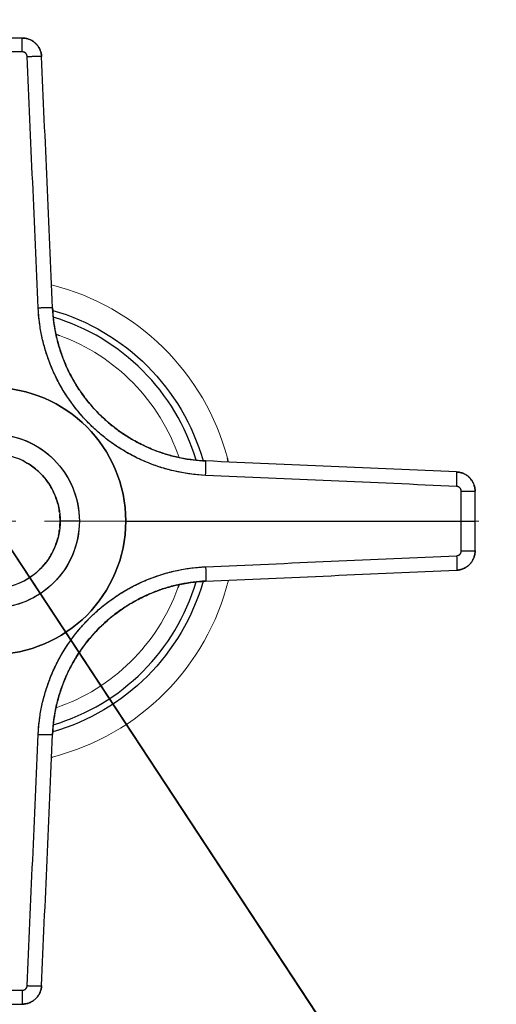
# Model space of a CAD drawing. Header units: millimetres. Extents: x 18 to 610, y -123 to 280.
# Tile 60 of 87: x 452 to 477, y -52 to -1. Entities that reach past the tile are written whole.
import ezdxf

# ---------------------------------------------------------------- set-up
doc = ezdxf.new("R2010")
doc.units = ezdxf.units.MM
doc.linetypes.add('CENTER', pattern=[8, 4.5, -1.5, 0.5, -1.5])
doc.linetypes.add('SOLID', pattern=[0])
doc.styles.add('Arial', font='Arial.ttf', dxfattribs={"height": 5})
doc.dimstyles.get("Standard").update_dxf_attribs({"dimtxt": 5, "dimasz": 5, "dimexe": 0.18, "dimexo": 0.0625, "dimgap": 0.09, "dimtad": 0, "dimtih": 1, "dimtoh": 1, "dimdec": 4, "dimzin": 0, "dimdsep": 46, "dimtxsty": 'Arial', "dimcen": 0.09, "dimadec": 0, "dimazin": 0, "dimtfac": 1, "dimtdec": 4, "dimtofl": 0, "dimtmove": 0, "dimatfit": 3, "dimfxl": 0, "dimtolj": 1, "dimtzin": 0, "dimarcsym": 0})

# ---------------------------------------------------------------- blocks, each defined once
blk = doc.blocks.new('*D6')
at = {"color": 0, "lineweight": -2}
for p, q in [((486.476, -81.347), (396.595, 55.183)), ((414.899, 27.379), (483.727, -77.171))]:
    blk.add_line(p, q, dxfattribs=at)
at = {"color": 0}
blk.add_solid([(483.031, -77.629), (484.423, -76.712), (486.476, -81.347)], dxfattribs=at)
at = {"layer": 'Defpoints', "color": 0}
for p in [(414.899, 27.379), (486.476, -81.347)]:
    blk.add_point(p, dxfattribs=at)
at = {"color": 0, "lineweight": 9, "insert": (408.419, 46.661), "char_height": 5, "attachment_point": 5, "rotation": 303.3581, "style": 'Arial'}
blk.add_mtext('\\A1;Ø130.2', dxfattribs=at)
blk = doc.blocks.new('BlockOfCenters_3', base_point=(450.688, -26.984))
at = {"color": 6, "linetype": 'CENTER', "lineweight": 9}
blk.add_lwpolyline([(529.888, -26.984), (371.488, -26.984)], dxfattribs=at)
blk = doc.blocks.new('BlockOfViews_4')
at = {"linetype": 'SOLID', "lineweight": 30}
blk.add_line((457.588, -26.984, 75.451), (474.97, -26.984, 74.692), dxfattribs=at)
for centre, radius, start, end in [((450.688, -26.984, -6.25), 65.4, 15.07441, 348.97592), ((450.688, -26.984, 11.75), 65.086, 15.14938, 348.92124), ((450.688, -26.984, 11.75), 45.553, 13.7041, 175.5936), ((450.688, -26.984, 11.75), 45.519, 13.687, 175.5901), ((450.688, -26.984, 65.657), 11.007, 16.6172, 73.3828), ((450.688, -26.984, 75.451), 6.9, 0.001, 179.999), ((450.688, -26.984, 74.451), 3.5, 60.5681, 66.1841), ((450.688, -26.984, 25.518), 12.6, 14.0452, 15), ((450.688, -26.984, 74.451), 3.5, 47.4507, 59.1384), ((450.688, -26.984, 74.451), 3.5, 40.4066, 46.0535), ((450.688, -26.984, 74.451), 3.5, 34.1472, 39.1619), ((450.688, -26.984, 74.451), 3.5, 27.3985, 33.01), ((450.688, -26.984, 74.451), 3.5, 14.16, 25.9174), ((450.688, -26.984, 74.451), 3.5, 7.2266, 12.8842), ((450.688, -26.984, 75.451), 6.9, 180.001, 359.999), ((450.688, -26.984, 74.451), 3.5, 0, 5.9132), ((450.688, -26.984, 74.451), 3.5, 354.0862, 0), ((450.688, -26.984, 74.451), 3.5, 347.1178, 352.775), ((450.688, -26.984, 74.451), 3.5, 334.0849, 345.8405), ((450.688, -26.984, 74.451), 3.5, 320.8344, 325.8478), ((450.688, -26.984, 74.451), 3.5, 326.9964, 332.6056), ((450.688, -26.984, 74.451), 3.5, 313.9524, 319.6007), ((450.688, -26.984, 74.451), 3.5, 293.8253, 299.4408), ((450.688, -26.984, 74.451), 3.5, 300.863, 312.5531), ((450.688, -26.984, 11.75), 45.553, 184.4064, 346.2959), ((450.688, -26.984, 11.75), 45.519, 184.4099, 346.313), ((450.688, -26.984, 65.657), 11.007, 286.6172, 343.3828), ((450.688, -26.984, 25.518), 12.6, 284.0456, 284.2857)]:
    blk.add_arc(centre, radius, start, end, dxfattribs=at)
at = {"color": 196, "linetype": 'SOLID', "lineweight": 9}
for start, end in [(15, 75.9544), (284.2857, 345.9548)]:
    blk.add_arc((450.688, -26.984, 25.518), 12.6, start, end, dxfattribs=at)
at = {"linetype": 'SOLID', "lineweight": 30, "extrusion": (0, 0, -1)}
for centre, radius, start, end in [((-450.688, -26.984, -26.984), 11.344, 105.9559, 164.0446), ((-450.688, -26.984, -66.45), 10.207, 108.7945, 109.8305), ((-450.688, -26.984, -75.451), 4.5, 0.001, 179.999), ((-450.688, -26.984, -75.451), 4.5, 180.001, 359.999), ((-450.688, -26.984, -26.984), 11.344, 195.9554, 254.0441), ((-450.688, -26.984, -66.45), 10.207, 198.7945, 199.8305)]:
    blk.add_arc(centre, radius, start, end, dxfattribs=at)
at = {"color": 196, "linetype": 'SOLID', "lineweight": 9, "extrusion": (0, 0, -1)}
for start, end in [(109.8305, 161.2055), (199.8305, 251.2055)]:
    blk.add_arc((-450.688, -26.984, -66.45), 10.207, start, end, dxfattribs=at)
at = {"linetype": 'SOLID', "lineweight": 30, "extrusion": (0, -1.75195e-15, -1)}
blk.add_arc((-450.688, -26.984, -75.451), 6.9, 0, 180, dxfattribs=at)
at = {"linetype": 'SOLID', "lineweight": 30, "extrusion": (0, 1.75195e-15, -1)}
blk.add_arc((-450.688, -26.984, -75.451), 6.9, 180, 0, dxfattribs=at)
at = {"linetype": 'SOLID', "lineweight": 30}
for points, degree in [([(452.23, -1.984, 73.94), (450.688, -1.984, 73.945), (449.145, -1.984, 73.94)], 2), ([(452.232, -2.701, 74.69), (450.688, -2.701, 74.694), (449.143, -2.701, 74.69)], 2), ([(446.188, -26.984, 75.451), (446.188, -26.395, 75.451), (446.422, -25.217, 75.451), (447.423, -23.719, 75.451), (448.921, -22.719, 75.451), (450.688, -22.367, 75.451), (452.454, -22.719, 75.451), (453.952, -23.719, 75.451), (454.953, -25.217, 75.451), (455.188, -26.395, 75.451), (455.188, -26.984, 75.451)], 3), ([(447.188, -26.984, 74.451), (447.188, -26.526, 74.451), (447.37, -25.61, 74.451), (448.148, -24.445, 74.451), (449.313, -23.666, 74.451), (450.688, -23.393, 74.451), (452.062, -23.666, 74.451), (453.227, -24.445, 74.451), (454.005, -25.61, 74.451), (454.188, -26.526, 74.451), (454.188, -26.984, 74.451)], 3), ([(474.97, -26.984, 74.692), (474.97, -26.211, 74.692), (474.97, -25.439, 74.69)], 2), ([(475.688, -26.984, 73.943), (475.688, -26.213, 73.943), (475.688, -25.441, 73.94)], 2), ([(455.188, -26.984, 75.451), (455.188, -27.573, 75.451), (454.953, -28.751, 75.451), (453.952, -30.248, 75.451), (452.454, -31.249, 75.451), (450.688, -31.601, 75.451), (448.921, -31.249, 75.451), (447.423, -30.248, 75.451), (446.422, -28.751, 75.451), (446.188, -27.573, 75.451), (446.188, -26.984, 75.451)], 3), ([(454.188, -26.984, 74.451), (454.188, -27.442, 74.451), (454.005, -28.358, 74.451), (453.227, -29.523, 74.451), (452.062, -30.301, 74.451), (450.688, -30.575, 74.451), (449.313, -30.301, 74.451), (448.148, -29.523, 74.451), (447.37, -28.358, 74.451), (447.188, -27.442, 74.451), (447.188, -26.984, 74.451)], 3), ([(455.188, -26.984, 75.451), (454.188, -26.984, 74.451)], 1), ([(455.188, -26.984, 75.451), (454.188, -26.984, 74.451)], 1), ([(474.97, -28.529, 74.69), (474.97, -27.756, 74.692), (474.97, -26.984, 74.692)], 2), ([(475.688, -28.527, 73.94), (475.688, -27.755, 73.943), (475.688, -26.984, 73.943)], 2), ([(449.143, -51.267, 74.69), (450.688, -51.267, 74.694), (452.232, -51.267, 74.69)], 2), ([(449.145, -51.984, 73.94), (450.688, -51.984, 73.945), (452.23, -51.984, 73.94)], 2)]:
    blk.add_open_spline(points, degree=degree, dxfattribs=at)
for points, knots in [([(452.23, -1.984, 73.94), (452.257, -1.984, 73.94), (452.284, -1.985, 73.94), (452.337, -1.989, 73.94), (452.364, -1.993, 73.94), (452.417, -2.001, 73.94), (452.443, -2.006, 73.941), (452.496, -2.019, 73.941), (452.521, -2.027, 73.941), (452.572, -2.044, 73.941), (452.597, -2.053, 73.941), (452.647, -2.074, 73.941), (452.671, -2.086, 73.941), (452.718, -2.111, 73.941), (452.742, -2.124, 73.942), (452.787, -2.153, 73.942), (452.809, -2.168, 73.942), (452.852, -2.2, 73.942), (452.873, -2.217, 73.943), (452.913, -2.253, 73.943), (452.932, -2.271, 73.943), (452.97, -2.31, 73.943), (452.987, -2.33, 73.944), (453.021, -2.371, 73.944), (453.037, -2.393, 73.944), (453.068, -2.437, 73.945), (453.082, -2.459, 73.945), (453.109, -2.506, 73.945), (453.122, -2.53, 73.946), (453.145, -2.578, 73.946), (453.155, -2.602, 73.946), (453.174, -2.652, 73.947), (453.183, -2.678, 73.947), (453.198, -2.729, 73.948), (453.204, -2.755, 73.948), (453.215, -2.808, 73.949), (453.219, -2.834, 73.949), (453.226, -2.887, 73.95), (453.228, -2.914, 73.95), (453.229, -2.94, 73.95)], [0, 0, 0, 0, 0.080504, 0.080504, 0.161008, 0.161008, 0.241512, 0.241512, 0.322016, 0.322016, 0.40252, 0.40252, 0.483024, 0.483024, 0.563528, 0.563528, 0.644032, 0.644032, 0.724536, 0.724536, 0.805039, 0.805039, 0.885543, 0.885543, 0.966047, 0.966047, 1.046551, 1.046551, 1.127055, 1.127055, 1.207559, 1.207559, 1.288063, 1.288063, 1.368567, 1.368567, 1.449071, 1.449071, 1.529575, 1.529575, 1.529575, 1.529575]), ([(453.229, -2.94, 73.95), (453.227, -2.877, 73.949), (453.213, -2.782, 73.948), (453.178, -2.66, 73.947), (453.143, -2.571, 73.946), (453.099, -2.486, 73.945), (453.048, -2.405, 73.944), (452.989, -2.33, 73.944), (452.923, -2.261, 73.943), (452.851, -2.198, 73.942), (452.773, -2.142, 73.942), (452.691, -2.094, 73.941), (452.604, -2.055, 73.941), (452.513, -2.023, 73.941), (452.389, -1.993, 73.94), (452.294, -1.984, 73.94), (452.23, -1.984, 73.94)], [0, 0, 0, 0, 0.128935, 0.193358, 0.257756, 0.322129, 0.386482, 0.450816, 0.515132, 0.57944, 0.643736, 0.708021, 0.772299, 0.836571, 0.900838, 1.029368, 1.029368, 1.029368, 1.029368]), ([(452.232, -2.701, 74.69), (452.178, -2.701, 74.69), (452.124, -2.701, 74.69), (452.016, -2.701, 74.69), (451.961, -2.701, 74.69), (451.853, -2.701, 74.691), (451.799, -2.701, 74.691), (451.69, -2.701, 74.691), (451.636, -2.701, 74.691), (451.528, -2.701, 74.691), (451.474, -2.701, 74.691), (451.365, -2.701, 74.691), (451.311, -2.701, 74.692), (451.203, -2.701, 74.692), (451.148, -2.701, 74.692), (451.04, -2.701, 74.692), (450.986, -2.701, 74.692), (450.877, -2.701, 74.692), (450.823, -2.701, 74.692), (450.715, -2.701, 74.692), (450.661, -2.701, 74.692), (450.552, -2.701, 74.692), (450.498, -2.701, 74.692), (450.389, -2.701, 74.692), (450.335, -2.701, 74.692), (450.227, -2.701, 74.692), (450.173, -2.701, 74.692), (450.064, -2.701, 74.692), (450.01, -2.701, 74.691), (449.902, -2.701, 74.691), (449.847, -2.701, 74.691), (449.739, -2.701, 74.691), (449.685, -2.701, 74.691), (449.576, -2.701, 74.691), (449.522, -2.701, 74.691), (449.414, -2.701, 74.69), (449.36, -2.701, 74.69), (449.251, -2.701, 74.69), (449.197, -2.701, 74.69), (449.143, -2.701, 74.69)], [0, 0, 0, 0, 0.0122874, 0.0122874, 0.0245748, 0.0245748, 0.0368623, 0.0368623, 0.0491497, 0.0491497, 0.0614371, 0.0614371, 0.0737245, 0.0737245, 0.0860119, 0.0860119, 0.0982994, 0.0982994, 0.1105868, 0.1105868, 0.1228742, 0.1228742, 0.1351616, 0.1351616, 0.147449, 0.147449, 0.1597365, 0.1597365, 0.1720239, 0.1720239, 0.1843113, 0.1843113, 0.1965987, 0.1965987, 0.2088861, 0.2088861, 0.2211735, 0.2211735, 0.233461, 0.233461, 0.233461, 0.233461]), ([(452.483, -2.94, 74.699), (452.482, -2.934, 74.699), (452.482, -2.927, 74.699), (452.48, -2.914, 74.698), (452.479, -2.907, 74.698), (452.476, -2.894, 74.697), (452.474, -2.888, 74.697), (452.471, -2.875, 74.697), (452.469, -2.868, 74.696), (452.464, -2.856, 74.696), (452.461, -2.85, 74.696), (452.455, -2.838, 74.695), (452.452, -2.832, 74.695), (452.446, -2.82, 74.694), (452.442, -2.815, 74.694), (452.434, -2.804, 74.694), (452.43, -2.798, 74.693), (452.422, -2.788, 74.693), (452.417, -2.783, 74.693), (452.408, -2.773, 74.692), (452.403, -2.768, 74.692), (452.393, -2.76, 74.692), (452.388, -2.755, 74.692), (452.377, -2.747, 74.691), (452.372, -2.744, 74.691), (452.36, -2.736, 74.691), (452.355, -2.733, 74.691), (452.343, -2.727, 74.691), (452.337, -2.724, 74.69), (452.324, -2.719, 74.69), (452.318, -2.716, 74.69), (452.305, -2.712, 74.69), (452.299, -2.71, 74.69), (452.286, -2.707, 74.69), (452.279, -2.706, 74.69), (452.266, -2.703, 74.69), (452.259, -2.703, 74.69), (452.246, -2.702, 74.69), (452.239, -2.701, 74.69), (452.232, -2.701, 74.69)], [0, 0, 0, 0, 0.019912, 0.019912, 0.0398239, 0.0398239, 0.0597359, 0.0597359, 0.0796479, 0.0796479, 0.0995599, 0.0995599, 0.1194718, 0.1194718, 0.1393838, 0.1393838, 0.1592958, 0.1592958, 0.1792077, 0.1792077, 0.1991197, 0.1991197, 0.2190317, 0.2190317, 0.2389437, 0.2389437, 0.2588556, 0.2588556, 0.2787676, 0.2787676, 0.2986796, 0.2986796, 0.3185915, 0.3185915, 0.3385035, 0.3385035, 0.3584155, 0.3584155, 0.3783275, 0.3783275, 0.3783275, 0.3783275]), ([(452.483, -2.94, 74.699), (452.482, -2.924, 74.699), (452.478, -2.901, 74.698), (452.47, -2.87, 74.696), (452.461, -2.848, 74.695), (452.45, -2.827, 74.695), (452.437, -2.807, 74.694), (452.422, -2.788, 74.693), (452.406, -2.77, 74.692), (452.388, -2.755, 74.692), (452.368, -2.741, 74.691), (452.348, -2.729, 74.691), (452.326, -2.719, 74.69), (452.303, -2.711, 74.69), (452.272, -2.704, 74.69), (452.248, -2.701, 74.69), (452.232, -2.701, 74.69)], [0, 0, 0, 0, 0.128935, 0.193358, 0.257756, 0.322129, 0.386482, 0.450816, 0.515132, 0.57944, 0.643736, 0.708021, 0.772299, 0.836571, 0.900838, 1.029368, 1.029368, 1.029368, 1.029368]), ([(453.055, -15.945, 75.259), (452.959, -13.777, 75.167), (452.768, -9.442, 74.981), (452.577, -5.108, 74.793), (452.483, -2.94, 74.699)], [0, 0, 0, 0, 6.514585, 13.028925, 13.028925, 13.028925, 13.028925]), ([(453.797, -15.944, 74.51), (453.703, -13.777, 74.418), (453.513, -9.442, 74.232), (453.324, -5.108, 74.044), (453.229, -2.94, 73.95)], [0, 0, 0, 0, 6.514585, 13.028925, 13.028925, 13.028925, 13.028925]), ([(461.726, -24.617, 75.259), (461.491, -24.606, 75.269), (461.255, -24.587, 75.279), (460.787, -24.529, 75.298), (460.554, -24.491, 75.308), (460.092, -24.397, 75.326), (459.862, -24.341, 75.335), (459.41, -24.21, 75.352), (459.186, -24.136, 75.361), (458.744, -23.971, 75.377), (458.526, -23.879, 75.384), (458.099, -23.68, 75.398), (457.889, -23.572, 75.404), (457.478, -23.34, 75.416), (457.276, -23.216, 75.421), (456.884, -22.952, 75.429), (456.693, -22.812, 75.433), (456.322, -22.518, 75.438), (456.143, -22.365, 75.44), (455.795, -22.044, 75.442), (455.628, -21.876, 75.442), (455.306, -21.529, 75.44), (455.152, -21.349, 75.438), (454.859, -20.978, 75.433), (454.719, -20.787, 75.429), (454.456, -20.395, 75.421), (454.331, -20.194, 75.416), (454.099, -19.783, 75.404), (453.992, -19.573, 75.398), (453.792, -19.145, 75.384), (453.7, -18.927, 75.377), (453.535, -18.485, 75.361), (453.461, -18.262, 75.352), (453.331, -17.809, 75.335), (453.275, -17.58, 75.326), (453.18, -17.118, 75.308), (453.142, -16.885, 75.298), (453.085, -16.416, 75.279), (453.065, -16.181, 75.269), (453.055, -15.945, 75.259)], [0, 0, 0, 0, 0.685109, 0.685109, 1.370217, 1.370217, 2.055326, 2.055326, 2.740435, 2.740435, 3.425543, 3.425543, 4.110652, 4.110652, 4.795761, 4.795761, 5.480869, 5.480869, 6.165978, 6.165978, 6.851087, 6.851087, 7.536196, 7.536196, 8.221304, 8.221304, 8.906413, 8.906413, 9.591522, 9.591522, 10.27663, 10.27663, 10.961739, 10.961739, 11.646848, 11.646848, 12.331956, 12.331956, 13.017065, 13.017065, 13.017065, 13.017065]), ([(461.726, -24.617, 75.259), (461.168, -24.592, 75.283), (460.333, -24.477, 75.317), (459.255, -24.17, 75.359), (458.47, -23.866, 75.386), (457.717, -23.49, 75.41), (456.762, -22.898, 75.434), (455.676, -21.995, 75.447), (454.774, -20.909, 75.434), (454.182, -19.955, 75.41), (453.806, -19.201, 75.386), (453.501, -18.417, 75.359), (453.195, -17.339, 75.317), (453.079, -16.504, 75.283), (453.055, -15.945, 75.259)], [0, 0, 0, 0, 1.600006, 2.400337, 3.200989, 4.00207, 4.803581, 6.40589, 8.008198, 8.80971, 9.61079, 10.411442, 11.211774, 12.811779, 12.811779, 12.811779, 12.811779]), ([(453.797, -15.944, 74.51), (453.807, -16.16, 74.52), (453.824, -16.376, 74.53), (453.877, -16.805, 74.549), (453.912, -17.018, 74.558), (453.997, -17.442, 74.577), (454.049, -17.652, 74.586), (454.167, -18.068, 74.603), (454.235, -18.273, 74.612), (454.385, -18.678, 74.627), (454.468, -18.878, 74.635), (454.65, -19.269, 74.649), (454.749, -19.462, 74.655), (454.96, -19.838, 74.666), (455.073, -20.022, 74.671), (455.314, -20.381, 74.68), (455.441, -20.556, 74.683), (455.709, -20.895, 74.689), (455.849, -21.059, 74.691), (456.142, -21.376, 74.693), (456.295, -21.529, 74.693), (456.612, -21.823, 74.691), (456.777, -21.963, 74.689), (457.116, -22.231, 74.683), (457.29, -22.358, 74.68), (457.649, -22.598, 74.671), (457.833, -22.711, 74.666), (458.21, -22.923, 74.655), (458.402, -23.021, 74.649), (458.794, -23.203, 74.635), (458.993, -23.286, 74.627), (459.398, -23.437, 74.612), (459.604, -23.504, 74.603), (460.019, -23.623, 74.586), (460.229, -23.674, 74.577), (460.653, -23.76, 74.558), (460.867, -23.795, 74.549), (461.296, -23.847, 74.53), (461.511, -23.865, 74.52), (461.727, -23.874, 74.51)], [0, 0, 0, 0, 0.08364, 0.08364, 0.16728, 0.16728, 0.250921, 0.250921, 0.334561, 0.334561, 0.418201, 0.418201, 0.501841, 0.501841, 0.585481, 0.585481, 0.669121, 0.669121, 0.752762, 0.752762, 0.836402, 0.836402, 0.920042, 0.920042, 1.003682, 1.003682, 1.087322, 1.087322, 1.170962, 1.170962, 1.254603, 1.254603, 1.338243, 1.338243, 1.421883, 1.421883, 1.505523, 1.505523, 1.589163, 1.589163, 1.589163, 1.589163]), ([(461.727, -23.874, 74.51), (461.215, -23.852, 74.533), (460.449, -23.747, 74.568), (459.461, -23.468, 74.609), (458.742, -23.191, 74.637), (458.052, -22.848, 74.661), (457.179, -22.308, 74.685), (456.186, -21.485, 74.698), (455.363, -20.493, 74.685), (454.824, -19.619, 74.661), (454.481, -18.929, 74.637), (454.204, -18.21, 74.609), (453.925, -17.222, 74.568), (453.82, -16.457, 74.533), (453.797, -15.944, 74.51)], [0, 0, 0, 0, 1.600006, 2.400337, 3.200989, 4.00207, 4.803581, 6.40589, 8.008198, 8.80971, 9.61079, 10.411442, 11.211774, 12.811779, 12.811779, 12.811779, 12.811779]), ([(474.731, -24.442, 73.95), (472.564, -24.347, 74.044), (468.229, -24.158, 74.232), (463.895, -23.969, 74.418), (461.727, -23.874, 74.51)], [0, 0, 0, 0, 6.51434, 13.028925, 13.028925, 13.028925, 13.028925]), ([(474.731, -24.442, 73.95), (474.758, -24.443, 73.95), (474.785, -24.446, 73.95), (474.838, -24.452, 73.949), (474.864, -24.456, 73.949), (474.916, -24.467, 73.948), (474.942, -24.474, 73.948), (474.994, -24.489, 73.947), (475.019, -24.497, 73.947), (475.069, -24.516, 73.946), (475.094, -24.527, 73.946), (475.142, -24.55, 73.946), (475.166, -24.562, 73.945), (475.212, -24.589, 73.945), (475.235, -24.604, 73.945), (475.279, -24.634, 73.944), (475.3, -24.65, 73.944), (475.342, -24.684, 73.944), (475.362, -24.702, 73.943), (475.4, -24.739, 73.943), (475.419, -24.758, 73.943), (475.454, -24.799, 73.943), (475.471, -24.819, 73.942), (475.503, -24.862, 73.942), (475.519, -24.884, 73.942), (475.547, -24.93, 73.942), (475.561, -24.953, 73.941), (475.586, -25.001, 73.941), (475.597, -25.025, 73.941), (475.618, -25.074, 73.941), (475.628, -25.099, 73.941), (475.645, -25.15, 73.941), (475.652, -25.176, 73.941), (475.665, -25.228, 73.941), (475.67, -25.254, 73.94), (475.679, -25.307, 73.94), (475.682, -25.334, 73.94), (475.687, -25.387, 73.94), (475.688, -25.414, 73.94), (475.688, -25.441, 73.94)], [0, 0, 0, 0, 0.080133, 0.080133, 0.160266, 0.160266, 0.240399, 0.240399, 0.320532, 0.320532, 0.400665, 0.400665, 0.480798, 0.480798, 0.560931, 0.560931, 0.641064, 0.641064, 0.721196, 0.721196, 0.801329, 0.801329, 0.881462, 0.881462, 0.961595, 0.961595, 1.041728, 1.041728, 1.121861, 1.121861, 1.201994, 1.201994, 1.282127, 1.282127, 1.36226, 1.36226, 1.442393, 1.442393, 1.522526, 1.522526, 1.522526, 1.522526]), ([(475.688, -25.441, 73.94), (475.688, -25.378, 73.94), (475.678, -25.282, 73.94), (475.648, -25.158, 73.941), (475.617, -25.068, 73.941), (475.577, -24.981, 73.941), (475.529, -24.898, 73.942), (475.474, -24.821, 73.942), (475.411, -24.748, 73.943), (475.342, -24.683, 73.944), (475.266, -24.624, 73.944), (475.186, -24.572, 73.945), (475.101, -24.529, 73.946), (475.012, -24.494, 73.947), (474.89, -24.458, 73.948), (474.795, -24.445, 73.949), (474.731, -24.442, 73.95)], [0, 0, 0, 0, 0.12853, 0.192797, 0.257069, 0.321347, 0.385632, 0.449928, 0.514236, 0.578552, 0.642886, 0.707239, 0.771612, 0.83601, 0.900433, 1.029368, 1.029368, 1.029368, 1.029368]), ([(474.731, -25.189, 74.699), (472.564, -25.094, 74.793), (468.229, -24.904, 74.981), (463.894, -24.713, 75.167), (461.726, -24.617, 75.259)], [0, 0, 0, 0, 6.51434, 13.028925, 13.028925, 13.028925, 13.028925]), ([(474.97, -25.439, 74.69), (474.97, -25.432, 74.69), (474.97, -25.426, 74.69), (474.969, -25.412, 74.69), (474.968, -25.406, 74.69), (474.966, -25.392, 74.69), (474.964, -25.386, 74.69), (474.961, -25.373, 74.69), (474.959, -25.366, 74.69), (474.955, -25.354, 74.69), (474.953, -25.347, 74.69), (474.947, -25.335, 74.69), (474.945, -25.329, 74.691), (474.938, -25.317, 74.691), (474.935, -25.311, 74.691), (474.928, -25.3, 74.691), (474.924, -25.294, 74.691), (474.916, -25.283, 74.692), (474.912, -25.278, 74.692), (474.903, -25.268, 74.692), (474.898, -25.263, 74.692), (474.889, -25.254, 74.693), (474.884, -25.25, 74.693), (474.873, -25.241, 74.693), (474.868, -25.237, 74.694), (474.857, -25.23, 74.694), (474.851, -25.226, 74.694), (474.84, -25.219, 74.695), (474.834, -25.216, 74.695), (474.822, -25.21, 74.696), (474.815, -25.208, 74.696), (474.803, -25.203, 74.696), (474.797, -25.201, 74.697), (474.784, -25.197, 74.697), (474.777, -25.195, 74.697), (474.764, -25.193, 74.698), (474.758, -25.192, 74.698), (474.744, -25.19, 74.699), (474.738, -25.189, 74.699), (474.731, -25.189, 74.699)], [0, 0, 0, 0, 0.00152552, 0.00152552, 0.00305104, 0.00305104, 0.00457656, 0.00457656, 0.00610209, 0.00610209, 0.00762761, 0.00762761, 0.00915313, 0.00915313, 0.01067865, 0.01067865, 0.01220417, 0.01220417, 0.01372969, 0.01372969, 0.01525521, 0.01525521, 0.01678074, 0.01678074, 0.01830626, 0.01830626, 0.01983178, 0.01983178, 0.0213573, 0.0213573, 0.02288282, 0.02288282, 0.02440834, 0.02440834, 0.02593386, 0.02593386, 0.02745939, 0.02745939, 0.02898491, 0.02898491, 0.02898491, 0.02898491]), ([(474.97, -25.439, 74.69), (474.97, -25.423, 74.69), (474.968, -25.399, 74.69), (474.96, -25.368, 74.69), (474.953, -25.346, 74.69), (474.943, -25.324, 74.691), (474.931, -25.303, 74.691), (474.917, -25.284, 74.692), (474.901, -25.266, 74.692), (474.884, -25.249, 74.693), (474.865, -25.234, 74.694), (474.845, -25.222, 74.695), (474.824, -25.211, 74.695), (474.801, -25.202, 74.696), (474.771, -25.193, 74.698), (474.747, -25.19, 74.699), (474.731, -25.189, 74.699)], [0, 0, 0, 0, 0.12853, 0.192797, 0.257069, 0.321347, 0.385632, 0.449928, 0.514236, 0.578552, 0.642886, 0.707239, 0.771612, 0.83601, 0.900433, 1.029368, 1.029368, 1.029368, 1.029368]), ([(474.97, -26.984, 74.692), (474.97, -26.957, 74.692), (474.97, -26.93, 74.692), (474.97, -26.875, 74.692), (474.97, -26.848, 74.692), (474.97, -26.794, 74.692), (474.97, -26.767, 74.692), (474.97, -26.713, 74.692), (474.97, -26.686, 74.692), (474.97, -26.632, 74.692), (474.97, -26.604, 74.692), (474.97, -26.55, 74.692), (474.97, -26.523, 74.692), (474.97, -26.469, 74.692), (474.97, -26.442, 74.692), (474.97, -26.388, 74.692), (474.97, -26.361, 74.692), (474.97, -26.306, 74.691), (474.97, -26.279, 74.691), (474.97, -26.225, 74.691), (474.97, -26.198, 74.691), (474.97, -26.144, 74.691), (474.97, -26.117, 74.691), (474.97, -26.062, 74.691), (474.97, -26.035, 74.691), (474.97, -25.981, 74.691), (474.97, -25.954, 74.691), (474.97, -25.9, 74.691), (474.97, -25.873, 74.691), (474.97, -25.819, 74.691), (474.97, -25.791, 74.691), (474.97, -25.737, 74.69), (474.97, -25.71, 74.69), (474.97, -25.656, 74.69), (474.97, -25.629, 74.69), (474.97, -25.575, 74.69), (474.97, -25.547, 74.69), (474.97, -25.493, 74.69), (474.97, -25.466, 74.69), (474.97, -25.439, 74.69)], [0, 0, 0, 0, 0.00334826, 0.00334826, 0.00669652, 0.00669652, 0.01004477, 0.01004477, 0.01339303, 0.01339303, 0.01674129, 0.01674129, 0.02008955, 0.02008955, 0.0234378, 0.0234378, 0.02678606, 0.02678606, 0.03013432, 0.03013432, 0.03348258, 0.03348258, 0.03683084, 0.03683084, 0.04017909, 0.04017909, 0.04352735, 0.04352735, 0.04687561, 0.04687561, 0.05022387, 0.05022387, 0.05357212, 0.05357212, 0.05692038, 0.05692038, 0.06026864, 0.06026864, 0.0636169, 0.0636169, 0.0636169, 0.0636169]), ([(474.97, -28.529, 74.69), (474.97, -28.502, 74.69), (474.97, -28.474, 74.69), (474.97, -28.42, 74.69), (474.97, -28.393, 74.69), (474.97, -28.339, 74.69), (474.97, -28.312, 74.69), (474.97, -28.258, 74.69), (474.97, -28.231, 74.69), (474.97, -28.176, 74.691), (474.97, -28.149, 74.691), (474.97, -28.095, 74.691), (474.97, -28.068, 74.691), (474.97, -28.014, 74.691), (474.97, -27.987, 74.691), (474.97, -27.932, 74.691), (474.97, -27.905, 74.691), (474.97, -27.851, 74.691), (474.97, -27.824, 74.691), (474.97, -27.77, 74.691), (474.97, -27.743, 74.691), (474.97, -27.689, 74.691), (474.97, -27.661, 74.691), (474.97, -27.607, 74.692), (474.97, -27.58, 74.692), (474.97, -27.526, 74.692), (474.97, -27.499, 74.692), (474.97, -27.445, 74.692), (474.97, -27.418, 74.692), (474.97, -27.363, 74.692), (474.97, -27.336, 74.692), (474.97, -27.282, 74.692), (474.97, -27.255, 74.692), (474.97, -27.201, 74.692), (474.97, -27.174, 74.692), (474.97, -27.119, 74.692), (474.97, -27.092, 74.692), (474.97, -27.038, 74.692), (474.97, -27.011, 74.692), (474.97, -26.984, 74.692)], [0, 0, 0, 0, 0.0061437, 0.0061437, 0.0122874, 0.0122874, 0.0184311, 0.0184311, 0.0245748, 0.0245748, 0.0307185, 0.0307185, 0.0368621, 0.0368621, 0.0430058, 0.0430058, 0.0491495, 0.0491495, 0.0552932, 0.0552932, 0.0614369, 0.0614369, 0.0675806, 0.0675806, 0.0737243, 0.0737243, 0.079868, 0.079868, 0.0860117, 0.0860117, 0.0921554, 0.0921554, 0.098299, 0.098299, 0.1044427, 0.1044427, 0.1105864, 0.1105864, 0.1167301, 0.1167301, 0.1167301, 0.1167301]), ([(475.688, -28.527, 73.94), (475.688, -28.553, 73.94), (475.687, -28.58, 73.94), (475.682, -28.634, 73.94), (475.679, -28.66, 73.94), (475.67, -28.713, 73.94), (475.665, -28.74, 73.941), (475.652, -28.792, 73.941), (475.645, -28.818, 73.941), (475.628, -28.868, 73.941), (475.618, -28.894, 73.941), (475.597, -28.943, 73.941), (475.586, -28.967, 73.941), (475.561, -29.015, 73.941), (475.547, -29.038, 73.942), (475.519, -29.083, 73.942), (475.503, -29.105, 73.942), (475.471, -29.148, 73.942), (475.454, -29.169, 73.943), (475.419, -29.209, 73.943), (475.4, -29.229, 73.943), (475.362, -29.266, 73.943), (475.342, -29.284, 73.944), (475.3, -29.318, 73.944), (475.279, -29.334, 73.944), (475.235, -29.364, 73.945), (475.212, -29.378, 73.945), (475.166, -29.405, 73.945), (475.142, -29.418, 73.946), (475.094, -29.441, 73.946), (475.069, -29.451, 73.946), (475.019, -29.47, 73.947), (474.994, -29.479, 73.947), (474.942, -29.494, 73.948), (474.916, -29.5, 73.948), (474.864, -29.511, 73.949), (474.838, -29.516, 73.949), (474.785, -29.522, 73.95), (474.758, -29.524, 73.95), (474.731, -29.526, 73.95)], [0, 0, 0, 0, 0.080504, 0.080504, 0.161008, 0.161008, 0.241512, 0.241512, 0.322016, 0.322016, 0.40252, 0.40252, 0.483024, 0.483024, 0.563528, 0.563528, 0.644032, 0.644032, 0.724536, 0.724536, 0.805039, 0.805039, 0.885543, 0.885543, 0.966047, 0.966047, 1.046551, 1.046551, 1.127055, 1.127055, 1.207559, 1.207559, 1.288063, 1.288063, 1.368567, 1.368567, 1.449071, 1.449071, 1.529575, 1.529575, 1.529575, 1.529575]), ([(474.731, -29.526, 73.95), (474.795, -29.523, 73.949), (474.89, -29.51, 73.948), (475.012, -29.474, 73.947), (475.101, -29.439, 73.946), (475.186, -29.395, 73.945), (475.266, -29.344, 73.944), (475.342, -29.285, 73.944), (475.411, -29.219, 73.943), (475.474, -29.147, 73.942), (475.529, -29.069, 73.942), (475.577, -28.987, 73.941), (475.617, -28.9, 73.941), (475.648, -28.81, 73.941), (475.678, -28.686, 73.94), (475.688, -28.59, 73.94), (475.688, -28.527, 73.94)], [0, 0, 0, 0, 0.128935, 0.193358, 0.257756, 0.322129, 0.386482, 0.450816, 0.515132, 0.57944, 0.643736, 0.708021, 0.772299, 0.836571, 0.900838, 1.029368, 1.029368, 1.029368, 1.029368]), ([(474.731, -28.779, 74.699), (474.738, -28.778, 74.699), (474.744, -28.778, 74.699), (474.758, -28.776, 74.698), (474.764, -28.775, 74.698), (474.777, -28.772, 74.697), (474.784, -28.771, 74.697), (474.797, -28.767, 74.697), (474.803, -28.765, 74.696), (474.815, -28.76, 74.696), (474.822, -28.757, 74.696), (474.834, -28.752, 74.695), (474.84, -28.748, 74.695), (474.851, -28.742, 74.694), (474.857, -28.738, 74.694), (474.868, -28.731, 74.694), (474.873, -28.727, 74.693), (474.884, -28.718, 74.693), (474.889, -28.714, 74.693), (474.898, -28.704, 74.692), (474.903, -28.7, 74.692), (474.912, -28.69, 74.692), (474.916, -28.684, 74.692), (474.924, -28.674, 74.691), (474.928, -28.668, 74.691), (474.935, -28.657, 74.691), (474.938, -28.651, 74.691), (474.945, -28.639, 74.691), (474.947, -28.633, 74.69), (474.953, -28.62, 74.69), (474.955, -28.614, 74.69), (474.959, -28.601, 74.69), (474.961, -28.595, 74.69), (474.964, -28.582, 74.69), (474.966, -28.575, 74.69), (474.968, -28.562, 74.69), (474.969, -28.555, 74.69), (474.97, -28.542, 74.69), (474.97, -28.535, 74.69), (474.97, -28.529, 74.69)], [0, 0, 0, 0, 0.019912, 0.019912, 0.0398239, 0.0398239, 0.0597359, 0.0597359, 0.0796479, 0.0796479, 0.0995599, 0.0995599, 0.1194718, 0.1194718, 0.1393838, 0.1393838, 0.1592958, 0.1592958, 0.1792077, 0.1792077, 0.1991197, 0.1991197, 0.2190317, 0.2190317, 0.2389437, 0.2389437, 0.2588556, 0.2588556, 0.2787676, 0.2787676, 0.2986796, 0.2986796, 0.3185915, 0.3185915, 0.3385035, 0.3385035, 0.3584155, 0.3584155, 0.3783275, 0.3783275, 0.3783275, 0.3783275]), ([(474.731, -28.779, 74.699), (474.747, -28.778, 74.699), (474.771, -28.775, 74.698), (474.801, -28.766, 74.696), (474.824, -28.757, 74.695), (474.845, -28.746, 74.695), (474.865, -28.733, 74.694), (474.884, -28.719, 74.693), (474.901, -28.702, 74.692), (474.917, -28.684, 74.692), (474.931, -28.665, 74.691), (474.943, -28.644, 74.691), (474.953, -28.622, 74.69), (474.96, -28.6, 74.69), (474.968, -28.569, 74.69), (474.97, -28.545, 74.69), (474.97, -28.529, 74.69)], [0, 0, 0, 0, 0.128935, 0.193358, 0.257756, 0.322129, 0.386482, 0.450816, 0.515132, 0.57944, 0.643736, 0.708021, 0.772299, 0.836571, 0.900838, 1.029368, 1.029368, 1.029368, 1.029368]), ([(461.726, -29.351, 75.259), (463.894, -29.255, 75.167), (468.229, -29.064, 74.981), (472.564, -28.874, 74.793), (474.731, -28.779, 74.699)], [0, 0, 0, 0, 6.514585, 13.028925, 13.028925, 13.028925, 13.028925]), ([(453.055, -38.023, 75.259), (453.065, -37.787, 75.269), (453.085, -37.552, 75.279), (453.142, -37.083, 75.298), (453.18, -36.85, 75.308), (453.275, -36.388, 75.326), (453.331, -36.159, 75.335), (453.461, -35.706, 75.352), (453.535, -35.482, 75.361), (453.7, -35.041, 75.377), (453.792, -34.823, 75.384), (453.992, -34.395, 75.398), (454.099, -34.185, 75.404), (454.331, -33.774, 75.416), (454.456, -33.573, 75.421), (454.719, -33.181, 75.429), (454.859, -32.99, 75.433), (455.153, -32.619, 75.438), (455.307, -32.439, 75.44), (455.628, -32.091, 75.442), (455.795, -31.924, 75.442), (456.143, -31.603, 75.44), (456.322, -31.449, 75.438), (456.693, -31.155, 75.433), (456.884, -31.016, 75.429), (457.276, -30.752, 75.421), (457.478, -30.628, 75.416), (457.889, -30.396, 75.404), (458.099, -30.288, 75.398), (458.526, -30.088, 75.384), (458.744, -29.997, 75.377), (459.186, -29.831, 75.361), (459.41, -29.757, 75.352), (459.862, -29.627, 75.335), (460.092, -29.571, 75.326), (460.554, -29.477, 75.308), (460.787, -29.439, 75.298), (461.255, -29.381, 75.279), (461.491, -29.361, 75.269), (461.726, -29.351, 75.259)], [0, 0, 0, 0, 0.685109, 0.685109, 1.370217, 1.370217, 2.055326, 2.055326, 2.740435, 2.740435, 3.425543, 3.425543, 4.110652, 4.110652, 4.795761, 4.795761, 5.480869, 5.480869, 6.165978, 6.165978, 6.851087, 6.851087, 7.536196, 7.536196, 8.221304, 8.221304, 8.906413, 8.906413, 9.591522, 9.591522, 10.27663, 10.27663, 10.961739, 10.961739, 11.646848, 11.646848, 12.331956, 12.331956, 13.017065, 13.017065, 13.017065, 13.017065]), ([(453.055, -38.023, 75.259), (453.079, -37.464, 75.283), (453.195, -36.629, 75.317), (453.501, -35.551, 75.359), (453.806, -34.767, 75.386), (454.182, -34.013, 75.41), (454.774, -33.058, 75.434), (455.676, -31.973, 75.447), (456.762, -31.07, 75.434), (457.717, -30.478, 75.41), (458.47, -30.102, 75.386), (459.255, -29.798, 75.359), (460.333, -29.491, 75.317), (461.168, -29.376, 75.283), (461.726, -29.351, 75.259)], [0, 0, 0, 0, 1.600006, 2.400337, 3.200989, 4.00207, 4.803581, 6.40589, 8.008198, 8.80971, 9.61079, 10.411442, 11.211774, 12.811779, 12.811779, 12.811779, 12.811779]), ([(461.727, -30.093, 74.51), (463.895, -29.999, 74.418), (468.229, -29.81, 74.232), (472.564, -29.62, 74.044), (474.731, -29.526, 73.95)], [0, 0, 0, 0, 6.514585, 13.028925, 13.028925, 13.028925, 13.028925]), ([(461.727, -30.093, 74.51), (461.511, -30.103, 74.52), (461.296, -30.121, 74.53), (460.867, -30.173, 74.549), (460.653, -30.208, 74.558), (460.229, -30.294, 74.577), (460.019, -30.345, 74.586), (459.604, -30.463, 74.603), (459.398, -30.531, 74.612), (458.993, -30.681, 74.627), (458.794, -30.765, 74.635), (458.402, -30.946, 74.649), (458.21, -31.045, 74.655), (457.833, -31.256, 74.666), (457.649, -31.37, 74.671), (457.29, -31.61, 74.68), (457.116, -31.737, 74.683), (456.777, -32.005, 74.689), (456.612, -32.145, 74.691), (456.295, -32.439, 74.693), (456.142, -32.591, 74.693), (455.849, -32.909, 74.691), (455.709, -33.073, 74.689), (455.441, -33.412, 74.683), (455.314, -33.587, 74.68), (455.073, -33.945, 74.671), (454.96, -34.13, 74.666), (454.749, -34.506, 74.655), (454.65, -34.698, 74.649), (454.468, -35.09, 74.635), (454.385, -35.29, 74.627), (454.235, -35.695, 74.612), (454.167, -35.9, 74.603), (454.049, -36.316, 74.586), (453.997, -36.526, 74.577), (453.912, -36.949, 74.558), (453.877, -37.163, 74.549), (453.824, -37.592, 74.53), (453.807, -37.808, 74.52), (453.797, -38.023, 74.51)], [0, 0, 0, 0, 0.08364, 0.08364, 0.16728, 0.16728, 0.250921, 0.250921, 0.334561, 0.334561, 0.418201, 0.418201, 0.501841, 0.501841, 0.585481, 0.585481, 0.669121, 0.669121, 0.752762, 0.752762, 0.836402, 0.836402, 0.920042, 0.920042, 1.003682, 1.003682, 1.087322, 1.087322, 1.170962, 1.170962, 1.254603, 1.254603, 1.338243, 1.338243, 1.421883, 1.421883, 1.505523, 1.505523, 1.589163, 1.589163, 1.589163, 1.589163]), ([(453.797, -38.023, 74.51), (453.82, -37.511, 74.533), (453.925, -36.746, 74.568), (454.204, -35.757, 74.609), (454.481, -35.039, 74.637), (454.824, -34.348, 74.661), (455.363, -33.475, 74.685), (456.186, -32.483, 74.698), (457.179, -31.66, 74.685), (458.052, -31.12, 74.661), (458.742, -30.777, 74.637), (459.461, -30.5, 74.609), (460.449, -30.221, 74.568), (461.215, -30.116, 74.533), (461.727, -30.093, 74.51)], [0, 0, 0, 0, 1.600006, 2.400337, 3.200989, 4.00207, 4.803581, 6.40589, 8.008198, 8.80971, 9.61079, 10.411442, 11.211774, 12.811779, 12.811779, 12.811779, 12.811779]), ([(452.483, -51.027, 74.699), (452.577, -48.86, 74.793), (452.768, -44.525, 74.981), (452.959, -40.19, 75.167), (453.055, -38.023, 75.259)], [0, 0, 0, 0, 6.51434, 13.028925, 13.028925, 13.028925, 13.028925]), ([(453.229, -51.027, 73.95), (453.324, -48.86, 74.044), (453.513, -44.525, 74.232), (453.703, -40.191, 74.418), (453.797, -38.023, 74.51)], [0, 0, 0, 0, 6.51434, 13.028925, 13.028925, 13.028925, 13.028925]), ([(449.143, -51.267, 74.69), (449.197, -51.267, 74.69), (449.251, -51.267, 74.69), (449.36, -51.267, 74.69), (449.414, -51.267, 74.69), (449.522, -51.267, 74.691), (449.576, -51.267, 74.691), (449.685, -51.267, 74.691), (449.739, -51.267, 74.691), (449.847, -51.267, 74.691), (449.902, -51.267, 74.691), (450.01, -51.267, 74.691), (450.064, -51.267, 74.692), (450.173, -51.267, 74.692), (450.227, -51.267, 74.692), (450.335, -51.267, 74.692), (450.389, -51.267, 74.692), (450.498, -51.267, 74.692), (450.552, -51.267, 74.692), (450.661, -51.267, 74.692), (450.715, -51.267, 74.692), (450.823, -51.267, 74.692), (450.877, -51.267, 74.692), (450.986, -51.267, 74.692), (451.04, -51.267, 74.692), (451.148, -51.267, 74.692), (451.203, -51.267, 74.692), (451.311, -51.267, 74.692), (451.365, -51.267, 74.691), (451.474, -51.267, 74.691), (451.528, -51.267, 74.691), (451.636, -51.267, 74.691), (451.69, -51.267, 74.691), (451.799, -51.267, 74.691), (451.853, -51.267, 74.691), (451.961, -51.267, 74.69), (452.016, -51.267, 74.69), (452.124, -51.267, 74.69), (452.178, -51.267, 74.69), (452.232, -51.267, 74.69)], [0, 0, 0, 0, 0.0122874, 0.0122874, 0.0245748, 0.0245748, 0.0368623, 0.0368623, 0.0491497, 0.0491497, 0.0614371, 0.0614371, 0.0737245, 0.0737245, 0.0860119, 0.0860119, 0.0982994, 0.0982994, 0.1105868, 0.1105868, 0.1228742, 0.1228742, 0.1351616, 0.1351616, 0.147449, 0.147449, 0.1597365, 0.1597365, 0.1720239, 0.1720239, 0.1843113, 0.1843113, 0.1965987, 0.1965987, 0.2088861, 0.2088861, 0.2211735, 0.2211735, 0.233461, 0.233461, 0.233461, 0.233461]), ([(453.229, -51.027, 73.95), (453.228, -51.054, 73.95), (453.226, -51.081, 73.95), (453.219, -51.134, 73.949), (453.215, -51.16, 73.949), (453.204, -51.213, 73.948), (453.198, -51.239, 73.948), (453.183, -51.29, 73.947), (453.174, -51.315, 73.947), (453.155, -51.365, 73.946), (453.145, -51.39, 73.946), (453.122, -51.438, 73.946), (453.109, -51.462, 73.945), (453.082, -51.508, 73.945), (453.068, -51.531, 73.945), (453.037, -51.575, 73.944), (453.021, -51.596, 73.944), (452.987, -51.638, 73.944), (452.97, -51.658, 73.943), (452.932, -51.697, 73.943), (452.913, -51.715, 73.943), (452.873, -51.751, 73.943), (452.852, -51.768, 73.942), (452.809, -51.8, 73.942), (452.787, -51.815, 73.942), (452.742, -51.844, 73.942), (452.718, -51.857, 73.941), (452.671, -51.882, 73.941), (452.647, -51.893, 73.941), (452.597, -51.914, 73.941), (452.572, -51.924, 73.941), (452.521, -51.941, 73.941), (452.496, -51.948, 73.941), (452.443, -51.961, 73.941), (452.417, -51.967, 73.94), (452.364, -51.975, 73.94), (452.337, -51.978, 73.94), (452.284, -51.983, 73.94), (452.257, -51.984, 73.94), (452.23, -51.984, 73.94)], [0, 0, 0, 0, 0.080133, 0.080133, 0.160266, 0.160266, 0.240399, 0.240399, 0.320532, 0.320532, 0.400665, 0.400665, 0.480798, 0.480798, 0.560931, 0.560931, 0.641064, 0.641064, 0.721196, 0.721196, 0.801329, 0.801329, 0.881462, 0.881462, 0.961595, 0.961595, 1.041728, 1.041728, 1.121861, 1.121861, 1.201994, 1.201994, 1.282127, 1.282127, 1.36226, 1.36226, 1.442393, 1.442393, 1.522526, 1.522526, 1.522526, 1.522526]), ([(452.23, -51.984, 73.94), (452.294, -51.984, 73.94), (452.389, -51.975, 73.94), (452.513, -51.945, 73.941), (452.604, -51.913, 73.941), (452.691, -51.873, 73.941), (452.773, -51.825, 73.942), (452.851, -51.77, 73.942), (452.923, -51.707, 73.943), (452.989, -51.638, 73.944), (453.048, -51.563, 73.944), (453.099, -51.482, 73.945), (453.143, -51.397, 73.946), (453.178, -51.308, 73.947), (453.213, -51.186, 73.948), (453.227, -51.091, 73.949), (453.229, -51.027, 73.95)], [0, 0, 0, 0, 0.12853, 0.192797, 0.257069, 0.321347, 0.385632, 0.449928, 0.514236, 0.578552, 0.642886, 0.707239, 0.771612, 0.83601, 0.900433, 1.029368, 1.029368, 1.029368, 1.029368]), ([(452.232, -51.267, 74.69), (452.239, -51.267, 74.69), (452.246, -51.266, 74.69), (452.259, -51.265, 74.69), (452.266, -51.264, 74.69), (452.279, -51.262, 74.69), (452.286, -51.261, 74.69), (452.299, -51.257, 74.69), (452.305, -51.256, 74.69), (452.318, -51.251, 74.69), (452.324, -51.249, 74.69), (452.337, -51.244, 74.69), (452.343, -51.241, 74.691), (452.355, -51.235, 74.691), (452.36, -51.231, 74.691), (452.372, -51.224, 74.691), (452.377, -51.22, 74.691), (452.388, -51.212, 74.692), (452.393, -51.208, 74.692), (452.403, -51.199, 74.692), (452.408, -51.195, 74.692), (452.417, -51.185, 74.693), (452.422, -51.18, 74.693), (452.43, -51.17, 74.693), (452.434, -51.164, 74.694), (452.442, -51.153, 74.694), (452.446, -51.148, 74.694), (452.452, -51.136, 74.695), (452.455, -51.13, 74.695), (452.461, -51.118, 74.696), (452.464, -51.112, 74.696), (452.469, -51.099, 74.696), (452.471, -51.093, 74.697), (452.474, -51.08, 74.697), (452.476, -51.074, 74.697), (452.479, -51.061, 74.698), (452.48, -51.054, 74.698), (452.482, -51.041, 74.699), (452.482, -51.034, 74.699), (452.483, -51.027, 74.699)], [0, 0, 0, 0, 0.00152552, 0.00152552, 0.00305104, 0.00305104, 0.00457656, 0.00457656, 0.00610209, 0.00610209, 0.00762761, 0.00762761, 0.00915313, 0.00915313, 0.01067865, 0.01067865, 0.01220417, 0.01220417, 0.01372969, 0.01372969, 0.01525521, 0.01525521, 0.01678074, 0.01678074, 0.01830626, 0.01830626, 0.01983178, 0.01983178, 0.0213573, 0.0213573, 0.02288282, 0.02288282, 0.02440834, 0.02440834, 0.02593386, 0.02593386, 0.02745939, 0.02745939, 0.02898491, 0.02898491, 0.02898491, 0.02898491]), ([(452.232, -51.267, 74.69), (452.248, -51.267, 74.69), (452.272, -51.264, 74.69), (452.303, -51.257, 74.69), (452.326, -51.249, 74.69), (452.348, -51.239, 74.691), (452.368, -51.227, 74.691), (452.388, -51.213, 74.692), (452.406, -51.197, 74.692), (452.422, -51.18, 74.693), (452.437, -51.161, 74.694), (452.45, -51.141, 74.695), (452.461, -51.12, 74.695), (452.47, -51.098, 74.696), (452.478, -51.067, 74.698), (452.482, -51.043, 74.699), (452.483, -51.027, 74.699)], [0, 0, 0, 0, 0.12853, 0.192797, 0.257069, 0.321347, 0.385632, 0.449928, 0.514236, 0.578552, 0.642886, 0.707239, 0.771612, 0.83601, 0.900433, 1.029368, 1.029368, 1.029368, 1.029368])]:
    blk.add_open_spline(points, degree=3, knots=knots, dxfattribs=at)
for points, weights in [([(452.232, -2.701, 74.69), (452.232, -1.984, 74.658), (452.23, -1.984, 73.94)], [1, 0.722333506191, 1]), ([(452.232, -2.701, 74.69), (452.232, -1.984, 74.658), (452.23, -1.984, 73.94)], [1, 0.722333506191, 1]), ([(452.483, -2.94, 74.699), (453.228, -2.908, 74.696), (453.229, -2.94, 73.95)], [1, 0.708922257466, 1]), ([(452.483, -2.94, 74.699), (453.228, -2.908, 74.696), (453.229, -2.94, 73.95)], [1, 0.708922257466, 1]), ([(453.055, -15.945, 75.259), (453.796, -15.913, 75.251), (453.797, -15.944, 74.51)], [1, 0.710984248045, 1]), ([(453.055, -15.945, 75.259), (453.796, -15.913, 75.251), (453.797, -15.944, 74.51)], [1, 0.710984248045, 1]), ([(461.726, -24.617, 75.259), (461.758, -23.876, 75.251), (461.727, -23.874, 74.51)], [1, 0.710984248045, 1]), ([(461.726, -24.617, 75.259), (461.758, -23.876, 75.251), (461.727, -23.874, 74.51)], [1, 0.710984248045, 1]), ([(474.731, -25.189, 74.699), (474.764, -24.444, 74.696), (474.731, -24.442, 73.95)], [1, 0.708922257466, 1]), ([(474.731, -25.189, 74.699), (474.764, -24.444, 74.696), (474.731, -24.442, 73.95)], [1, 0.708922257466, 1]), ([(474.97, -25.439, 74.69), (475.688, -25.439, 74.658), (475.688, -25.441, 73.94)], [1, 0.722333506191, 1]), ([(474.97, -25.439, 74.69), (475.688, -25.439, 74.658), (475.688, -25.441, 73.94)], [1, 0.722333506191, 1]), ([(474.97, -26.984, 74.692), (475.688, -26.984, 74.661), (475.688, -26.984, 73.943)], [1, 0.72236396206, 1]), ([(474.97, -26.984, 74.692), (475.688, -26.984, 74.661), (475.688, -26.984, 73.943)], [1, 0.72236396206, 1]), ([(474.97, -28.529, 74.69), (475.688, -28.529, 74.658), (475.688, -28.527, 73.94)], [1, 0.722333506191, 1]), ([(474.97, -28.529, 74.69), (475.688, -28.529, 74.658), (475.688, -28.527, 73.94)], [1, 0.722333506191, 1]), ([(474.731, -28.779, 74.699), (474.764, -29.524, 74.696), (474.731, -29.526, 73.95)], [1, 0.708922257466, 1]), ([(474.731, -28.779, 74.699), (474.764, -29.524, 74.696), (474.731, -29.526, 73.95)], [1, 0.708922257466, 1]), ([(461.726, -29.351, 75.259), (461.758, -30.092, 75.251), (461.727, -30.093, 74.51)], [1, 0.710984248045, 1]), ([(461.726, -29.351, 75.259), (461.758, -30.092, 75.251), (461.727, -30.093, 74.51)], [1, 0.710984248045, 1]), ([(453.055, -38.023, 75.259), (453.796, -38.055, 75.251), (453.797, -38.023, 74.51)], [1, 0.710984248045, 1]), ([(453.055, -38.023, 75.259), (453.796, -38.055, 75.251), (453.797, -38.023, 74.51)], [1, 0.710984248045, 1]), ([(452.232, -51.267, 74.69), (452.232, -51.984, 74.658), (452.23, -51.984, 73.94)], [1, 0.722333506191, 1]), ([(452.232, -51.267, 74.69), (452.232, -51.984, 74.658), (452.23, -51.984, 73.94)], [1, 0.722333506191, 1]), ([(452.483, -51.027, 74.699), (453.228, -51.06, 74.696), (453.229, -51.027, 73.95)], [1, 0.708922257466, 1]), ([(452.483, -51.027, 74.699), (453.228, -51.06, 74.696), (453.229, -51.027, 73.95)], [1, 0.708922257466, 1])]:
    blk.add_rational_spline(points, weights, degree=2, dxfattribs=at)
blk.add_blockref('BlockOfCenters_3', (450.688, -26.984))

msp = doc.modelspace()

# ---------------------------------------------------------------- block references
msp.add_blockref('BlockOfViews_4', (0, 0))

# ---------------------------------------------------------------- dimensions: what is measured, and where the dimension line sits
at = {"lineweight": 9}
dim = msp.add_diameter_dim_2p(p1=(414.899, 27.379), p2=(486.476, -81.347), dimstyle='Standard', override={"dimtxt": 5, "dimasz": 5, "dimexe": 1.4, "dimexo": 0, "dimgap": 2.5, "dimtad": 1, "dimtih": 0, "dimtoh": 0, "dimdec": 1, "dimlfac": 1, "dimpost": '״<>', "dimse1": 0, "dimse2": 0, "dimtofl": 1}, dxfattribs=at)
dim.commit()
dim.dimension.update_dxf_attribs({"geometry": '*D6', "text_midpoint": (404.084, 43.807), "dimtype": 163})

doc.saveas('drawing.dxf')
